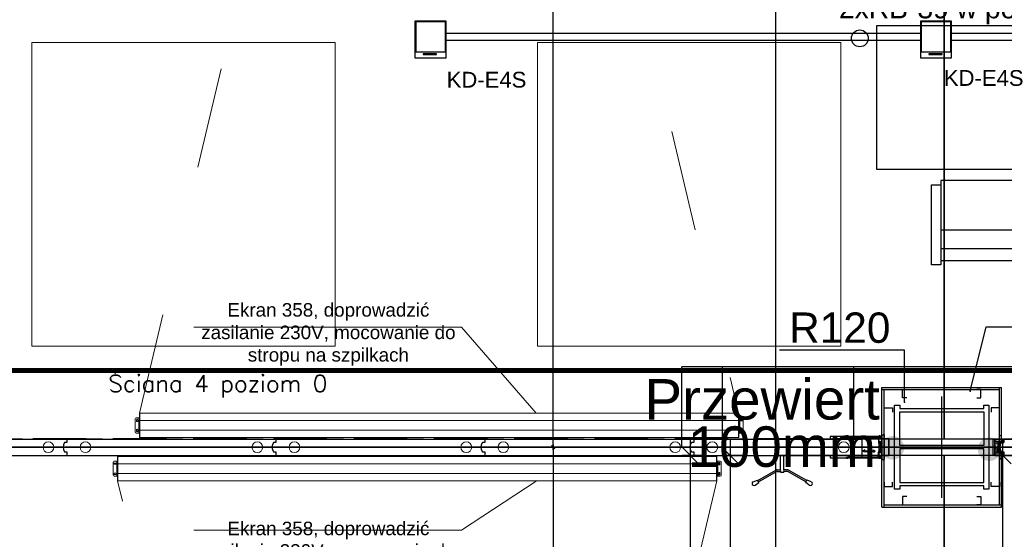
# Model space of a CAD drawing. Header units: centimetres. Extents: x -228435 to 111511, y -89367 to 428125.
# Tile 49 of 216: x -52012 to -46169, y 40454 to 43536. Entities that reach past the tile are written whole.
import ezdxf
from ezdxf.xclip import XClip

# ---------------------------------------------------------------- set-up
doc = ezdxf.new("R2010")
doc.units = ezdxf.units.CM
doc.header["$LTSCALE"] = 50
doc.header["$XCLIPFRAME"] = 0
doc.header["$PDMODE"] = 35
doc.header["$PDSIZE"] = 0.1
for name, pattern in [('0_II 10 sal$0$HIDDEN', [9.525, 6.35, -3.175]), ('DASHDOT', [25.4, 12.7, -6.35, 0, -6.35]), ('DASHDOT2', [12.7, 6.35, -3.175, 0, -3.175]), ('DIN_STRICHPUNKT', [10.7, 5, -2.5, 0.7, -2.5]), ('HIDDENX2', [19.05, 12.7, -6.35]), ('Kondygnacja +0$0$DASHDOT2', [12.7, 6.35, -3.175, 0, -3.175]), ('Kondygnacja -1$0$ACAD_ISO03W100', [30, 12, -18])]:
    doc.linetypes.add(name, pattern=pattern)
doc.layers.get('0').update_dxf_attribs({"color": 8})
doc.layers.get('DEFPOINTS').update_dxf_attribs({"color": 8})
for name, color, linetype in [('0_II 10 sal$0$ARCH_ŚCIANY_PRZESUWNE', 8, 'Continuous'), ('3', 8, 'Continuous'), ('ACHSEN', 8, 'DIN_STRICHPUNKT'), ('ARCH_GK', 8, 'Continuous'), ('ARCH_INFO_ODPORNOŚĆ OGNIOWA', 8, 'Continuous'), ('ARCH_INFO_OPISY', 8, 'Continuous'), ('ARCH_INFO_OSIE_IST', 8, 'DASHDOT2'), ('ARCH_SZYNY', 8, 'Continuous'), ('HUFCOR', 8, 'Continuous'), ('Hufcor szyny', 8, 'Kondygnacja +0$0$DASHDOT2'), ('Kondygnacja +0$0$ARCH_GK', 8, 'Continuous'), ('Kondygnacja +0$0$ARCH_INFO_ODPORNOŚĆ OGNIOWA', 8, 'Continuous'), ('Kondygnacja +0$0$ARCH_PROFILE', 8, 'Continuous'), ('Kondygnacja +0$0$ARCH_STAL_IST', 8, 'Continuous'), ('Kondygnacja +0$0$ARCH_ŚCIANY_PRZESUWNE', 8, 'Continuous'), ('Kondygnacja -1$0$ARCH_WYPOSAŻENIE_INNE', 8, 'Continuous'), ('KÖRPERKANTE', 8, 'Continuous'), ('Osie rzutów$0$ARCH_INFO_OSIE_OPISY_IST', 8, 'Continuous'), ('PANELE', 8, 'Continuous'), ('RYSUNKOWE_XREF', 8, 'Continuous'), ('SCHRAFFUR', 8, 'Continuous'), ('tabela', 8, 'Continuous'), ('VOLL', 8, 'Continuous')]:
    doc.layers.add(name, color=color, linetype=linetype)
for name, color, linetype, lineweight in [('2', 8, 'Continuous', 0), ('_SP KORYTA', 8, 'Continuous', 25), ('ARCH_LINIE PRZEKROJOWE', 8, 'Continuous', 25), ('ARCH_SUFITY_PODWIESZANE', 8, 'HIDDENX2', 9), ('SYSTEMY AV', 8, 'Continuous', 13), ('Wymiary', 8, 'Continuous', 15)]:
    doc.layers.add(name, color=color, linetype=linetype, lineweight=lineweight)
doc.layers.get('HUFCOR').off()
doc.styles.add('-1 sale konferencyjne$0$Arial', font='ARIAL.TTF')
doc.styles.add('Arial', font='ARIAL.TTF')
doc.styles.add('Kondygnacja +0$0$Arial', font='ARIAL.TTF')
doc.styles.add('Kondygnacja +0$0$Standard', font='txt')
doc.styles.add('Romans', font='Romans.shx')
doc.linetypes.add('SZYNA_LINE', pattern='A,12.7,-7.75,["SZYNA",Standard,S=2.54,R=0,X=-5.95,Y=-1.27],-7.75', length=28.2)
doc.dimstyles.new('ISO-25', dxfattribs={"dimtxt": 2.5, "dimasz": 2.5, "dimexe": 1.25, "dimexo": 0.625, "dimtad": 1, "dimtxsty": 'Standard', "dimcen": 2.5, "dimadec": 0, "dimazin": 0, "dimtfac": 1, "dimtmove": 0, "dimatfit": 3, "dimfxl": 0, "dimarcsym": 0})
doc.dimstyles.new('Kondygnacja +0$0$ISO-25', dxfattribs={"dimtxt": 2.5, "dimasz": 2.5, "dimexe": 1.25, "dimexo": 0.625, "dimtad": 1, "dimtxsty": 'Kondygnacja +0$0$Standard', "dimcen": 2.5, "dimadec": 0, "dimazin": 0, "dimtfac": 1, "dimtmove": 0, "dimatfit": 3, "dimfxl": 0, "dimarcsym": 0})
doc.dimstyles.new('Wymiary 1-100', dxfattribs={"dimtxt": 12, "dimasz": 10, "dimexe": 5, "dimexo": 0, "dimgap": 4, "dimtad": 1, "dimrnd": 0.5, "dimzin": 12, "dimdsep": 46, "dimtxsty": 'Romans', "dimblk": 'OBLIQUE', "dimcen": 10, "dimdle": 10, "dimclrt": 55, "dimazin": 0, "dimtfac": 1, "dimtmove": 1, "dimatfit": 3, "dimfxl": 0, "dimtolj": 1, "dimtzin": 0, "dimarcsym": 0})
doc.dimstyles.new('Wymiary 1-200', dxfattribs={"dimtxt": 22, "dimasz": 20, "dimexe": 10, "dimexo": 0, "dimgap": 8, "dimtad": 1, "dimrnd": 0.5, "dimzin": 12, "dimdsep": 46, "dimtxsty": 'Romans', "dimblk": 'OBLIQUE', "dimcen": 0.5, "dimdle": 15, "dimclrt": 55, "dimazin": 0, "dimtfac": 1, "dimtmove": 1, "dimatfit": 3, "dimfxl": 0, "dimtolj": 1, "dimtzin": 0, "dimarcsym": 0})

# ---------------------------------------------------------------- blocks, each defined once
blk = doc.blocks.new('Linie przekrojowe')
at = {"layer": 'ARCH_LINIE PRZEKROJOWE', "linetype": 'DASHDOT', "ltscale": 5, "const_width": 3, "flags": 128}
blk.add_lwpolyline([(4872.32, 8645.5), (13243.79, 8645.5)], dxfattribs=at)
blk = doc.blocks.new('SU Lampy kwadratowe +0')
at = {"layer": 'ARCH_SUFITY_PODWIESZANE', "ltscale": 2.5}
for points in [[(6920, 8840), (7100, 8840), (7100, 8660), (6920, 8660)], [(7220, 8840), (7400, 8840), (7400, 8660), (7220, 8660)]]:
    blk.add_lwpolyline(points, close=True, dxfattribs=at)
blk = doc.blocks.new('Kondygnacja +0$0$_Dot')
at = {"color": 0, "linetype": 'ByBlock', "lineweight": -2}
blk.add_line((-0.5, 0), (-1, 0), dxfattribs=at)
at = {"color": 0, "linetype": 'ByBlock', "const_width": 0.5}
blk.add_lwpolyline([(-0.25, 0, 1), (0.25, 0, 1)], format="xyb", close=True, dxfattribs=at)
blk = doc.blocks.new('A$C50B549AF')
at = {"layer": 'ARCH_SZYNY', "linetype": 'SZYNA_LINE', "ltscale": 2.5}
for p, q in [((3356.49, 3648.15, 630), (1057.29, 3648.14, 630)), ((1057.29, 3600.39, 630), (1057.29, 3648.14, 630)), ((1081.29, 3600.39, 630), (1081.29, 3648.14, 630)), ((1159.29, 3600.39, 630), (1159.29, 3648.14, 630)), ((1175.99, 3600.4, 630), (313.73, 3600.4, 630)), ((2375.99, 3600.4, 630), (1239.49, 3600.4, 630))]:
    blk.add_line(p, q, dxfattribs=at)
blk = doc.blocks.new('*U520')
at = {"layer": 'PANELE'}
for points in [[(0, 0), (0, -21), (-14, -21)], [(0, 0), (1240, 0)], [(1240, 0), (1240, -21), (1226, -21)], [(-14, -76), (0, -76), (0, -97)], [(0, -97), (1240, -97)], [(1226, -76), (1240, -76), (1240, -97)]]:
    blk.add_lwpolyline(points, dxfattribs=at)
for centre in [(23.5, -48.5), (1263.5, -48.5)]:
    blk.add_arc(centre, 46.5, 143.75628, 216.24372, dxfattribs=at)
at = {"layer": 'Wymiary'}
for centre in [(110, -48.5), (1130, -48.5)]:
    blk.add_circle(centre, 32, dxfattribs=at)
blk = doc.blocks.new('BEDIENHEBEL')
at = {"layer": 'KÖRPERKANTE'}
for p, q in [((-10, -85), (-10, 0)), ((-10, 0), (10, 0)), ((10, -85), (10, 0)), ((-145.3, -148.8), (-38.2, -87)), ((-140.3, -157.5), (-33.2, -95.7)), ((-30.7, -85), (-10, -85)), ((-30.7, -95), (-10, -95)), ((-10, -95), (-10, -100)), ((-10, -100), (10, -100)), ((30.7, -85), (10, -85)), ((30.7, -95), (10, -95)), ((10, -95), (10, -100)), ((140.3, -157.5), (33.2, -95.7)), ((145.3, -148.8), (38.2, -87)), ((-172.8, -156.1), (-147.6, -146.7)), ((-160.3, -177.7), (-139.6, -160.6)), ((-139.3, -159.2), (-146.3, -147.1)), ((139.3, -159.2), (146.3, -147.1)), ((160.3, -177.7), (139.6, -160.6)), ((172.8, -156.1), (147.6, -146.7))]:
    blk.add_line(p, q, dxfattribs=at)
for centre, radius, start, end in [((-30.7, -100), 15, 90, 120), ((-30.7, -100), 5, 90, 120), ((-15.2, -90), 7.25, 316.39718, 43.60282), ((15.2, -90), 7.25, 136.39718, 223.60282), ((30.7, -100), 15, 60, 90), ((30.7, -100), 5, 60, 90), ((-166.6, -166.9), 12.5, 120, 300), ((-147.1, -147.6), 1, 30, 120), ((-140.1, -159.7), 1, 300, 30), ((140.1, -159.7), 1, 150, 240), ((147.1, -147.6), 1, 60, 150), ((166.6, -166.9), 12.5, 240, 60)]:
    blk.add_arc(centre, radius, start, end, dxfattribs=at)
blk = doc.blocks.new('*U524')
at = {"layer": 'PANELE'}
for points in [[(0, 0), (0, -21), (-14, -21)], [(0, 0), (1000, 0)], [(810, -97), (810, -112), (1000, -112), (1000, 15), (810, 15), (810, 0)], [(-14, -76), (0, -76), (0, -97)], [(0, -97), (1000, -97)]]:
    blk.add_lwpolyline(points, dxfattribs=at)
blk.add_arc((23.5, -48.5), 46.5, 143.75628, 216.24372, dxfattribs=at)
at = {"layer": 'Wymiary'}
for centre in [(110, -48.5), (890, -48.5)]:
    blk.add_circle(centre, 32, dxfattribs=at)
at = {"layer": 'PANELE'}
blk.add_blockref('BEDIENHEBEL', (525, -97), dxfattribs=at)
blk = doc.blocks.new('-1 dzien I$0$Miejsce_siedzące_2d')
at = {"color": 0, "linetype": 'ByBlock', "lineweight": -2}
for p, q in [((-26.42, 27.08), (26.42, 27.08)), ((-26.42, 12.55), (26.42, 12.55))]:
    blk.add_line(p, q, dxfattribs=at)
for points in [[(-26.42, 62.74), (-26.42, 0), (-33.02, 0), (-33.02, 62.74), (-26.42, 62.74), (-26.42, 66.04), (26.42, 66.04), (26.42, 62.74), (26.42, 0), (33.02, 0), (33.02, 62.74), (26.42, 62.74)], [(26.42, 3.3), (-26.42, 3.3)]]:
    blk.add_lwpolyline(points, dxfattribs=at)
blk = doc.blocks.new('_Oblique')
at = {"color": 0, "linetype": 'ByBlock', "lineweight": -2}
blk.add_line((-0.5, -0.5), (0.5, 0.5), dxfattribs=at)
blk = doc.blocks.new('*D1262')
at = {"color": 0, "lineweight": -2}
for p, q in [((826.77, 170.1), (826.77, -9.9)), ((818.77, 160.1), (831.77, 160.1)), ((818.77, 0.1), (831.77, 0.1))]:
    blk.add_line(p, q, dxfattribs=at)
at = {"layer": 'DEFPOINTS', "color": 0, "lineweight": 40}
for p in [(799.99, 160.1), (799.18, 0.1), (826.77, 0.1)]:
    blk.add_point(p, dxfattribs=at)
at = {"color": 0, "lineweight": -2, "xscale": 10, "yscale": 10, "zscale": 10}
for p, rotation in [((826.77, 160.1), 90), ((826.77, 0.1), 270)]:
    blk.add_blockref('_Oblique', p, dxfattribs=dict(at, rotation=rotation))
at = {"color": 55, "insert": (816.77, 80.1), "char_height": 12, "attachment_point": 5, "rotation": 90, "style": 'Romans'}
blk.add_mtext('\\A1;160', dxfattribs=at)
blk = doc.blocks.new('*D1263')
at = {"color": 0, "lineweight": -2}
for p, q in [((850.46, 290.1), (850.46, -9.9)), ((842.46, 280.1), (855.46, 280.1)), ((842.46, 0.1), (855.46, 0.1))]:
    blk.add_line(p, q, dxfattribs=at)
at = {"layer": 'DEFPOINTS', "color": 0, "lineweight": 40}
for p in [(800.82, 280.1), (800, 0.1), (850.46, 0.1)]:
    blk.add_point(p, dxfattribs=at)
at = {"color": 0, "lineweight": -2, "xscale": 10, "yscale": 10, "zscale": 10}
for p, rotation in [((850.46, 280.1), 90), ((850.46, 0.1), 270)]:
    blk.add_blockref('_Oblique', p, dxfattribs=dict(at, rotation=rotation))
at = {"color": 55, "insert": (840.46, 140.1), "char_height": 12, "attachment_point": 5, "rotation": 90, "style": 'Romans'}
blk.add_mtext('\\A1;280', dxfattribs=at)
blk = doc.blocks.new('*D1267')
at = {"color": 0, "lineweight": -2}
for p, q in [((665.06, 247.6), (665.06, -10)), ((657.06, 237.6), (670.06, 237.6)), ((657.06, 0), (670.06, 0))]:
    blk.add_line(p, q, dxfattribs=at)
at = {"layer": 'DEFPOINTS', "color": 0, "lineweight": 40}
for p in [(650, 237.6), (647.1, 0), (665.06, 0)]:
    blk.add_point(p, dxfattribs=at)
at = {"color": 0, "lineweight": -2, "xscale": 10, "yscale": 10, "zscale": 10}
for p, rotation in [((665.06, 237.6), 90), ((665.06, 0), 270)]:
    blk.add_blockref('_Oblique', p, dxfattribs=dict(at, rotation=rotation))
at = {"color": 55, "insert": (655.06, 118.8), "char_height": 12, "attachment_point": 5, "rotation": 90, "style": 'Romans'}
blk.add_mtext('\\A1;237.5', dxfattribs=at)
blk = doc.blocks.new('*D1266')
at = {"color": 0, "lineweight": -2}
for p, q in [((410, 298.03), (150, 298.03)), ((160, 290.03), (160, 303.03)), ((400, 290.03), (400, 303.03))]:
    blk.add_line(p, q, dxfattribs=at)
at = {"layer": 'DEFPOINTS', "color": 0, "lineweight": 40}
for p in [(160, 298.03), (160, 245.1), (400, 245.1)]:
    blk.add_point(p, dxfattribs=at)
at = {"color": 0, "lineweight": -2, "xscale": 10, "yscale": 10, "zscale": 10, "rotation": 180}
blk.add_blockref('_Oblique', (160, 298.03), dxfattribs=at)
at = {"color": 0, "lineweight": -2, "xscale": 10, "yscale": 10, "zscale": 10}
blk.add_blockref('_Oblique', (400, 298.03), dxfattribs=at)
at = {"color": 55, "insert": (280, 308.03), "char_height": 12, "attachment_point": 5, "style": 'Romans'}
blk.add_mtext('\\A1;240', dxfattribs=at)
blk = doc.blocks.new('puszka e4s-538')
for points in [[(0, 29.1), (24.7, 29.1), (24.7, 0), (0, 0)], [(0.56, 28.41), (24.06, 28.41), (24.06, 4.71), (0.56, 4.71)], [(7.53, 3.22), (18.03, 3.22), (18.03, 2.73), (7.53, 2.73)]]:
    blk.add_lwpolyline(points, close=True)
blk = doc.blocks.new('puuuchy')
at = {"layer": '_SP KORYTA', "xscale": -0.375, "yscale": 0.375, "zscale": 0.375}
for p in [(-3147.09, 1915.46), (-2997.09, 1915.46)]:
    blk.add_blockref('puszka e4s-538', p, dxfattribs=at)
blk = doc.blocks.new('cahbir 0')
at = {"layer": '_SP KORYTA'}
h = blk.add_hatch(color=256, dxfattribs=at)
edge = h.paths.add_edge_path()
edge.add_arc((-6119.33, 3719.61), 7, 0, 360)
h = blk.add_hatch(color=256, dxfattribs=at)
edge = h.paths.add_edge_path()
edge.add_arc((-6061.66, 3718.8), 7, 0, 360)
for p, q in [((-6384.19, 3965.49, -630), (-6102.71, 3965.49, -630)), ((-6084.19, 3965.49, -630), (-5802.71, 3965.49, -630)), ((-6384.19, 3961.49, -630), (-6102.71, 3961.49, -630)), ((-6084.19, 3961.49, -630), (-5802.71, 3961.49, -630))]:
    blk.add_line(p, q, dxfattribs=at)
for name, p, xscale, yscale, zscale in [('puuuchy', (-90, 120, -1290), 2, 2, 2), ('puszka e4s-538', (-6384.19, 3950.93, -630), -0.75, 0.75, 0.75), ('puszka e4s-538', (-6084.19, 3950.93, -630), -0.75, 0.75, 0.75)]:
    blk.add_blockref(name, p, dxfattribs=dict(at, xscale=xscale, yscale=yscale, zscale=zscale))
at = {"layer": '_SP KORYTA', "style": 'Arial'}
for s, height, p in [('2xRB-39 w posadzce', 12, (-6151.04, 3974.37, -630)), ('KD-E4S', 9.375, (-6383.84, 3933.29, -630)), ('KD-E4S', 9.375, (-6088.77, 3934.32, -630)), ('Przewiert', 24, (-6266.48, 3736.39, -630)), ('100mm', 24, (-6240.87, 3708.33, -630))]:
    blk.add_text(s, height=height, dxfattribs=at).set_placement(p)
blk = doc.blocks.new('SE2')
at = {"linetype": 'Continuous', "ltscale": 25.4}
for p, q in [((-880, 1359.8), (-880, 1332.3)), ((-878, 1359.8), (-880, 1359.8)), ((-878, 1315.8), (-878, 1359.8)), ((2678, 1359.8), (-878, 1359.8)), ((-878, 1315.8), (-878, 1359.8)), ((2678, 1315.8), (2678, 1359.8)), ((2678, 1359.8), (2678, 1315.8)), ((2680, 1359.8), (2678, 1359.8)), ((2680, 1332.3), (2680, 1359.8)), ((-906, 1326.3), (-906, 1248.3)), ((-885, 1332.3), (-900, 1332.3)), ((-897.5, 1321.3), (-897.5, 1313.3)), ((-890.5, 1313.3), (-890.5, 1321.3)), ((-885, 1242.3), (-885, 1332.3)), ((-880, 1332.3), (-880, 1242.3)), ((-878, 1315.8), (-880, 1315.8)), ((-878, 1285.3), (-878, 1315.8)), ((2678, 1315.8), (-878, 1315.8)), ((2678, 1285.3), (2678, 1315.8)), ((2680, 1315.8), (2678, 1315.8)), ((2680, 1242.3), (2680, 1332.3)), ((2685, 1332.3), (2685, 1242.3)), ((2700, 1332.3), (2685, 1332.3)), ((2698, 1320.8), (2690, 1320.8)), ((2690, 1320.8), (2690, 1320.8)), ((2698, 1320.8), (2690, 1320.8)), ((2690, 1313.8), (2698, 1313.8)), ((2698, 1320.8), (2698, 1320.8)), ((2706, 1248.3), (2706, 1326.3)), ((-906, 1248.3), (-906, 1248.3)), ((-900, 1242.3), (-885, 1242.3)), ((-900, 1242.3), (-885, 1242.3)), ((-900, 1242.3), (-900, 1242.3)), ((-897.5, 1261.3), (-897.5, 1253.3)), ((-890.5, 1253.3), (-890.5, 1261.3)), ((-882, 1242.3), (-882, 1242.3)), ((-882, 1242.3), (-880, 1242.3)), ((-882, 1242.3), (-880, 1242.3)), ((-878, 1258.8), (-880, 1258.8)), ((-880, 1242.3), (-880, 1214.8)), ((-878, 1258.8), (-878, 1285.3)), ((2678, 1258.8), (-878, 1258.8)), ((-878, 1214.8), (-878, 1258.8)), ((2678, 1285.3), (2678, 1258.8)), ((2678, 1258.8), (2678, 1214.8)), ((2680, 1258.8), (2678, 1258.8)), ((2680, 1214.8), (2680, 1242.3)), ((2682, 1242.3), (2680, 1242.3)), ((2680, 1242.3), (2682, 1242.3)), ((2682, 1242.3), (2682, 1242.3)), ((2685, 1242.3), (2700, 1242.3)), ((2685, 1242.3), (2700, 1242.3)), ((2698, 1260.8), (2690, 1260.8)), ((2690, 1260.8), (2690, 1260.8)), ((2698, 1260.8), (2690, 1260.8)), ((2690, 1253.8), (2698, 1253.8)), ((2698, 1260.8), (2698, 1260.8)), ((2700, 1242.3), (2700, 1242.3)), ((2706, 1248.3), (2706, 1248.3)), ((-880, 1214.8), (-878, 1214.8)), ((-878, 1214.8), (2678, 1214.8)), ((2678, 1214.8), (2680, 1214.8))]:
    blk.add_line(p, q, dxfattribs=at)
for centre, radius, start, end in [((-900, 1326.3), 6, 90, 180), ((-894, 1321.3), 3.5, 0, 180), ((-894, 1321.3), 3.5, 0, 180), ((-894, 1313.3), 3.5, 180, 360), ((2690, 1317.3), 3.5, 90, 180), ((2690, 1317.3), 3.5, 90, 270), ((2698, 1317.3), 3.5, 0, 90), ((2698, 1317.3), 3.5, 270, 90), ((2700, 1326.3), 6, 0, 90), ((-900, 1248.3), 6, 180, 270), ((-900, 1248.3), 6, 180, 270), ((-894, 1261.3), 3.5, 0, 180), ((-894, 1261.3), 3.5, 0, 180), ((-894, 1253.3), 3.5, 180, 360), ((2690, 1257.3), 3.5, 90, 180), ((2690, 1257.3), 3.5, 90, 270), ((2698, 1257.3), 3.5, 0, 90), ((2698, 1257.3), 3.5, 270, 90), ((2700, 1248.3), 6, 270, 360), ((2700, 1248.3), 6, 270, 360)]:
    blk.add_arc(centre, radius, start, end, dxfattribs=at)
for centre, major_axis, start_param, end_param in [((-885, 1332.3), (-5, 0), 3.141593, 4.712389), ((2685, 1332.3), (-5, 0), 4.712389, 6.283185), ((-885, 1242.3), (5, 0), 0, 1.570796), ((-885, 1242.3), (3, 0), 0, 1.570796), ((2685, 1242.3), (5, 0), 1.570796, 3.141593), ((2685, 1242.3), (3, 0), 1.570796, 3.141593)]:
    blk.add_ellipse(centre, major_axis=major_axis, ratio=0.000014, start_param=start_param, end_param=end_param, dxfattribs=at)
blk = doc.blocks.new('Osie rzutów')
at = {"layer": 'ARCH_INFO_OSIE_IST', "ltscale": 10}
for p, q in [((7460, 12510), (7460, 4623.26)), ((7460, 8570), (7460, 8630)), ((4436.04, 8600), (15156.54, 8600)), ((7490, 8600), (7430, 8600))]:
    blk.add_line(p, q, dxfattribs=at)
blk = doc.blocks.new('A$C6FDA0163')
at = {"layer": 'RYSUNKOWE_XREF'}
blk.add_blockref('Osie rzutów', (-10460.03, -9819.05, -630), dxfattribs=at)
blk = doc.blocks.new('VERT-NEU')
at = {"layer": 'KÖRPERKANTE'}
for p, q in [((-24.5, 48.4), (-36.3, 48.4)), ((-36.3, 48.4), (-36.3, 46.1)), ((-33.5, 46.1), (-36.3, 46.1)), ((-36.3, 31), (-33.5, 31)), ((-36.3, 28.6), (-36.3, 31)), ((-20.8, 28.6), (-36.3, 28.6)), ((-33.5, 31), (-33.5, 46.1)), ((-30.3, 46), (-30.3, 33)), ((-24.5, 46), (-30.3, 46)), ((-30.3, 33), (-6.4, 33)), ((-23.3, 47.2), (-23.3, 47.2)), ((-13.1, 20.8), (-20.8, 28.6)), ((-14.2, 25.2), (-11.4, 22.4)), ((-8.6, 28.6), (-12.8, 28.6)), ((-11.4, 20.8), (-11.5, 20.8)), ((-8.1, 19.5), (-8.1, 28.1)), ((0, 25.5), (-6.4, 33)), ((-6.1, 19.5), (-6.1, 25.8)), ((-5.3, 26.1), (-3.2, 24)), ((-3.2, 24), (-3.2, 0)), ((-3.2, -24), (-3.2, 0)), ((7, 25.5), (0, 25.5)), ((0, 23.2), (0, 0)), ((0, 23.2), (5.5, 23.2)), ((0, -23.2), (0, 0)), ((5.5, 20.9), (5.5, 23.2)), ((7.8, 20.9), (5.5, 20.9)), ((7.8, 24.8), (7.8, 20.9)), ((-20.8, -28.6), (-36.3, -28.6)), ((-36.3, -28.6), (-36.3, -31)), ((-36.3, -31), (-33.5, -31)), ((-36.3, -46.1), (-36.3, -48.4)), ((-33.5, -46.1), (-36.3, -46.1)), ((-24.5, -48.4), (-36.3, -48.4)), ((-33.5, -31), (-33.5, -46.1)), ((-30.3, -33), (-6.4, -33)), ((-30.3, -46), (-30.3, -33)), ((-24.5, -46), (-30.3, -46)), ((-23.3, -47.2), (-23.3, -47.2)), ((-13.1, -20.8), (-20.8, -28.6)), ((-14.2, -25.2), (-11.4, -22.4)), ((-8.6, -28.6), (-12.8, -28.6)), ((-8.1, -19.5), (-8.1, -28.1)), ((-6.4, -33), (0, -25.5)), ((-6.1, -19.5), (-6.1, -25.8)), ((-5.3, -26.1), (-3.2, -24)), ((0, -23.2), (5.5, -23.2)), ((7, -25.5), (0, -25.5)), ((7.8, -20.9), (5.5, -20.9)), ((5.5, -20.9), (5.5, -23.2)), ((7.8, -24.8), (7.8, -20.9))]:
    blk.add_line(p, q, dxfattribs=at)
at = {"layer": 'KÖRPERKANTE', "linetype": 'ByBlock'}
for p, q in [((2, -23.2), (3.1, -23.2)), ((2, -25.5), (3.1, -25.5))]:
    blk.add_line(p, q, dxfattribs=at)
at = {"layer": 'KÖRPERKANTE'}
for centre, radius, start, end in [((-24.5, 47.2), 1.2, 360, 90), ((-24.5, 47.2), 1.2, 270, 360), ((-12.8, 26.6), 2, 90, 225), ((-12.3, 21.6), 1.12, 225, 315), ((-12.2, 21.6), 1.12, 315, 45), ((-8.6, 28.1), 0.5, 360, 90), ((-7.1, 19.5), 1, 180, 360), ((-5.6, 25.8), 0.5, 45, 180), ((7, 24.8), 0.762, 0, 90), ((-24.5, -47.2), 1.2, 0, 90), ((-24.5, -47.2), 1.2, 270, 0), ((-12.8, -26.6), 2, 135, 270), ((-12.3, -21.6), 1.12, 45, 135), ((-12.2, -21.6), 1.12, 315, 45), ((-8.6, -28.1), 0.5, 270, 0), ((-7.1, -19.5), 1, 0, 180), ((-5.6, -25.8), 0.5, 180, 315), ((7, -24.8), 0.762, 270, 0)]:
    blk.add_arc(centre, radius, start, end, dxfattribs=at)
blk = doc.blocks.new('hufcor detal 1')
at = {"layer": 'VOLL'}
h = blk.add_hatch(color=256, dxfattribs=at)
h.paths.add_polyline_path([(-5.8, -6.1), (-5.8, -3.2, 0.427595), (-6.4, -2.6, 0.427595), (-7, -3.2), (-7, -6.4), (-5.5, -10.4, -0.519458), (-5.6, -10.6), (-6.5, -10.6, 0.414214), (-7, -11.1), (-7, -16.5), (-5.9, -16.5), (-5.9, -11.5), (-4.7, -11.5), (-4.7, -12.6), (-4.1, -12.6), (-4.1, -10.9)])
h.paths.add_polyline_path([(-5.9, -16.5), (-7, -16.5), (-7, -21.9, 0.414214), (-6.5, -22.4), (-5.6, -22.4, -0.519458), (-5.5, -22.6), (-7, -26.6), (-7, -29.8, 0.427595), (-6.4, -30.4, 0.427595), (-5.8, -29.8), (-5.8, -26.9), (-4.1, -22.1), (-4.1, -20.4), (-4.7, -20.4), (-4.7, -21.5), (-5.9, -21.5)])
at = {"layer": 'ACHSEN', "ltscale": 5}
blk.add_line((261.6, -16.5), (-60.4, -16.5), dxfattribs=at)
at = {"layer": 'ARCH_GK', "linetype": 'Continuous', "lineweight": -3}
blk.add_line((0, 0), (-6.2, 0), dxfattribs=at)
for points in [[(-10, 0), (0, 0)], [(-6.2, 17.9), (-3.7, 17.9), (-3.3, 19.6), (-3.1, 17.9)], [(-6.2, 0), (-6.2, 17.9)], [(0, 17.9), (-2.5, 17.9), (-2.8, 16.1), (-3.1, 17.9)], [(0, 0), (0, 17.9)], [(-6.2, -33), (-6.2, -50.9)], [(-6.2, -50.9), (-3.7, -50.9), (-3.3, -52.6), (-3.1, -50.9)], [(0, -50.9), (-2.5, -50.9), (-2.8, -49.1), (-3.1, -50.9)], [(0, -33), (0, -50.9)]]:
    blk.add_lwpolyline(points, dxfattribs=at)
at = {"layer": 'KÖRPERKANTE'}
for p, q in [((-7, -3.2), (-7, -6.4)), ((-5.5, -10.4), (-7, -6.4)), ((-7, -11.1), (-7, -21.9)), ((-7, -26.6), (-5.5, -22.6)), ((-7, -29.8), (-7, -26.6)), ((-6.5, -10.6), (-5.6, -10.6)), ((-6.5, -22.4), (-5.6, -22.4)), ((-6.4, -2.6), (-6.4, -2.6)), ((-5.9, -11.5), (-5.9, -21.5)), ((-4.7, -11.5), (-5.9, -11.5)), ((-5.9, -21.5), (-4.7, -21.5)), ((-5.8, -3.2), (-5.8, -6.1)), ((-5.8, -6.1), (-4.1, -10.9)), ((-4.1, -22.1), (-5.8, -26.9)), ((-5.8, -29.8), (-5.8, -26.9)), ((-4.7, -12.6), (-4.7, -11.5)), ((-4.1, -12.6), (-4.7, -12.6)), ((-4.1, -20.4), (-4.7, -20.4)), ((-4.7, -21.5), (-4.7, -20.4)), ((-4.1, -12.6), (-4.1, -10.9)), ((-4.1, -22.1), (-4.1, -20.4)), ((-6.4, -30.4), (-6.4, -30.4))]:
    blk.add_line(p, q, dxfattribs=at)
for centre, radius, start, end in [((-6.4, -3.2), 0.55, 90, 180), ((-6.5, -11.1), 0.55, 90, 180), ((-6.5, -21.9), 0.55, 180, 270), ((-6.4, -3.2), 0.55, 0, 90), ((-5.6, -10.5), 0.1, 270, 19.8), ((-5.6, -22.5), 0.1, 340.2, 90), ((-6.4, -29.8), 0.55, 180, 270), ((-6.4, -29.8), 0.55, 270, 0)]:
    blk.add_arc(centre, radius, start, end, dxfattribs=at)
at = {"layer": 'VOLL'}
for p, q in [((3.9, 6.5), (3.9, 0.5)), ((3.9, -39.5), (3.9, -33.5))]:
    blk.add_line(p, q, dxfattribs=at)
at = {"layer": 'VOLL', "xscale": -0.5, "yscale": 0.5000000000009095, "zscale": 0.5000000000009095}
blk.add_blockref('VERT-NEU', (-11.2, -16.5), dxfattribs=at)
blk = doc.blocks.new('CLOSURE')
at = {"color": 7, "linetype": 'Continuous'}
for p, q in [((-2.3, 0), (-9.1, 0)), ((-2.3, 0), (-1.6, -0.7)), ((-10.3, -1.2), (-10.3, -2.5)), ((-10.3, -33.9), (-10.3, -40.3)), ((-9.3, -3.5), (-7.7, -3.5)), ((-7.8, -32.9), (-9.3, -32.9)), ((-9.3, -41.3), (-3.3, -41.3)), ((-7.9, -6.6), (-8.3, -6.6)), ((-8.2, -29.8), (-7.8, -29.8)), ((-7.9, -38.9), (-7.9, -36.5)), ((-7.9, -36.5), (177.3, -36.5)), ((-3.3, -38.9), (-7.9, -38.9)), ((-2.4, -12.1), (-2.4, -17.2)), ((-2.4, -17.2), (-1.4, -18.2)), ((-1.4, -18.2), (-2.4, -19.2)), ((-2.4, -19.2), (-2.4, -24.4)), ((-2.3, -40.3), (-2.3, -39.9)), ((-1.6, -0.7), (-1.6, -2.2)), ((-0.6, -3.2), (0, -3.2)), ((0, -29.1), (0, -3.2)), ((0, -34.1), (0, -32.1)), ((150.3, -34.1), (0, -34.1)), ((5.5, -30.1), (1, -30.1)), ((1, -31.1), (5.5, -31.1)), ((6, -30.6), (6, -30.6)), ((146.2, -30.5), (146.2, -30.6)), ((153, -30), (146.7, -30)), ((146.7, -31.1), (151, -31.1)), ((153.5, -31.2), (153.5, -30.5)), ((155.9, -30.5), (155.9, -31.2)), ((162.8, -34.1), (159.1, -34.1)), ((166, -31.2), (166, -30.5)), ((168.4, -30.5), (168.4, -31.2)), ((178.7, -34.1), (171.6, -34.1)), ((171.7, -39.9), (171.7, -40.3)), ((177.3, -38.9), (172.7, -38.9)), ((172.7, -41.3), (178.7, -41.3)), ((177.3, -36.5), (177.3, -38.9)), ((179.7, -40.3), (179.7, -35.1))]:
    blk.add_line(p, q, dxfattribs=at)
for centre, radius, start, end in [((-9.1, -1.2), 1.2, 90, 180), ((-9.3, -2.5), 1, 180, 270), ((-9.3, -33.9), 1, 90, 180), ((-9.3, -40.3), 1, 180, 270), ((-8.3, -7.6), 1, 90, 217.5752), ((-8.2, -28.8), 1, 140.5242, 270), ((-5.1, -5.1), 5.01, 217.5752, 275.7303), ((-5.1, -31.3), 5.01, 84.2699, 140.5242), ((-7.9, -7.6), 1, 40.708, 90), ((-7.8, -28.8), 1, 270, 317.1564), ((-7.8, -33.9), 1, 42.8436, 90), ((-7.7, -2.5), 1, 270, 314.9442), ((-5.1, -5.1), 2.75, 220.708, 134.9442), ((-5.1, -31.3), 2.75, 222.8436, 137.1564), ((-4.4, -12.1), 2, 0, 95.7303), ((-4.4, -24.4), 2, 264.2699, 0), ((-3.3, -39.9), 1, 0, 90), ((-3.3, -40.3), 1, 270, 0), ((-0.6, -2.2), 1, 180, 270), ((1, -29.1), 1, 180, 270), ((1, -32.1), 1, 90, 180), ((5.5, -30.6), 0.5, 0, 90), ((5.5, -30.6), 0.5, 270, 0), ((146.7, -30.5), 0.5, 90, 180), ((146.7, -30.6), 0.5, 180, 270), ((150.3, -33.1), 1, 270, 3.2641), ((151, -31.6), 0.5, 341.3143, 90), ((154.7, -32.8), 3.4, 161.3143, 183.2641), ((154.7, -32.8), 1.75, 143.1301, 36.8699), ((153, -30.5), 0.5, 0, 90), ((152.5, -31.2), 1, 323.1301, 0), ((156.4, -30.5), 0.5, 54.1117, 180), ((156.9, -31.2), 1, 180, 216.8699), ((154.7, -32.8), 3.4, 356.7359, 54.1117), ((159.1, -33.1), 1, 176.7359, 270), ((162.8, -33.1), 1, 270, 3.2641), ((167.2, -32.8), 3.4, 125.8883, 183.2641), ((165.5, -30.5), 0.5, 0, 125.8883), ((167.2, -32.8), 1.75, 143.1301, 36.8699), ((165, -31.2), 1, 323.1301, 0), ((168.9, -30.5), 0.5, 54.1117, 180), ((169.4, -31.2), 1, 180, 216.8699), ((167.2, -32.8), 3.4, 356.7359, 54.1117), ((171.6, -33.1), 1, 176.7359, 270), ((172.7, -39.9), 1, 90, 180), ((172.7, -40.3), 1, 180, 270), ((178.7, -35.1), 1, 0, 90), ((178.7, -40.3), 1, 270, 0)]:
    blk.add_arc(centre, radius, start, end, dxfattribs=at)
blk = doc.blocks.new('hufcor detal 2')
at = {"layer": 'SCHRAFFUR'}
h = blk.add_hatch(dxfattribs=at)
h.set_pattern_fill('ANSI34', color=256, scale=10, style=0)
h.set_pattern_definition([(45, (-9731.639, 331.908), (-5.303301, 5.303301), []), (45, (-9729.871, 331.908), (-5.303301, 5.303301), []), (45, (-9728.1034, 331.908), (-5.303301, 5.303301), []), (45, (-9726.3356, 331.908), (-5.303301, 5.303301), [])])
h.paths.add_polyline_path([(-4.1, 11.6), (-8.1, 11.6), (-8.1, 0.6), (-4.1, 0.6)])
h.paths.add_polyline_path([(-4.1, 0.6), (-8.1, 0.6), (-8.1, -10.4), (-4.1, -10.4)])
at = {"layer": 'VOLL'}
for points in [[(-5.3, 30), (-97.9, 30), (-97.9, 31.2), (-5.3, 31.2)], [(-5.3, -29.9), (-5.3, -28.7), (-97.9, -28.7), (-97.9, -29.9)]]:
    blk.add_hatch(color=256, dxfattribs=at).paths.add_polyline_path(points)
at = {"layer": '2'}
for p, q in [((-96.6, 25.3), (-96.6, 25.2)), ((-93.3, 27.5), (-93.5, 26.6)), ((-92.7, 27.4), (-93, 26.3)), ((-86.8, 27.4), (-86.5, 26.3)), ((-86.2, 27.5), (-86, 26.6)), ((-82.9, 25.3), (-82.9, 25.2))]:
    blk.add_line(p, q, dxfattribs=at)
for centre, radius, start, end in [((-92.9, 28.1), 0.8, 285.0434, 236.2841), ((-86.6, 28.1), 0.8, 303.7159, 254.9566), ((-96.5, 25.2), 0.15, 81.6479, 164.0608), ((-96.5, 25.2), 0.15, 164.0608, 254.4521), ((-95.7, 27.8), 2.49, 252.0018, 332.2702), ((-95.4, 27.5), 2.67, 245.6965, 334.3626), ((-84.1, 27.5), 2.67, 205.6374, 294.3035), ((-83.8, 27.8), 2.49, 207.7298, 287.9982), ((-83, 25.2), 0.15, 15.9392, 98.3521), ((-83, 25.2), 0.15, 285.5479, 15.9392)]:
    blk.add_arc(centre, radius, start, end, dxfattribs=at)
at = {"layer": '3'}
for centre, radius, start, end in [((-11.1, -0.1), 11.1, 308.9452, 51.0548), ((-11, -0.1), 10.6, 310.6017, 49.3983)]:
    blk.add_arc(centre, radius, start, end, dxfattribs=at)
at = {"layer": 'ACHSEN', "ltscale": 5}
blk.add_line((53.1, 0.6), (-268.8, 0.6), dxfattribs=at)
at = {"layer": 'ARCH_GK', "linetype": 'Continuous', "lineweight": -3}
for p, q in [((0.3, 17.1), (0.3, 35)), ((0.3, 35), (0.3, -33.7))]:
    blk.add_line(p, q, dxfattribs=at)
for points in [[(0.3, 35), (2.7, 35), (3, 36.7), (3.3, 35)], [(6.4, 35), (3.9, 35), (3.5, 33.3), (3.3, 35)], [(6.3, 17.1), (6.3, 35)], [(6.3, 35), (6.3, -33.7)], [(0.3, -33.7), (2.7, -33.7), (3, -35.5), (3.3, -33.7)], [(6.4, -33.7), (3.9, -33.7), (3.5, -32), (3.3, -33.7)]]:
    blk.add_lwpolyline(points, dxfattribs=at)
at = {"layer": 'VOLL'}
for p, q in [((-96.8, 31.2), (-6.5, 31.2)), ((-8.1, 11.6), (-8.1, -10.4)), ((-8.1, 11.6), (-4.1, 11.6)), ((-4.1, 11.6), (-4.1, -10.4)), ((-48.1, -6.8), (-53, -10.2)), ((-48.1, -13.6), (-53, -10.2)), ((-48.1, -9.2), (-48.1, -6.8)), ((-48.1, -9.2), (-23.8, -9.2)), ((-48.1, -11.2), (-23.8, -11.2)), ((-48.1, -11.2), (-48.1, -13.6)), ((-23.8, -6.8), (-18.8, -10.2)), ((-23.8, -9.2), (-23.8, -6.8)), ((-23.8, -13.6), (-18.8, -10.2)), ((-23.8, -11.2), (-23.8, -13.6)), ((-8.1, -10.4), (-4.1, -10.4))]:
    blk.add_line(p, q, dxfattribs=at)
for points in [[(-3, 27.1), (-5.7, 27.1, -7.740139), (-5.7, 27.7), (-3, 27.7, -0.445604), (-3, 14), (-5.7, 14, -7.740139), (-5.7, 14.6), (-3, 14.6, 0.483874)], [(-3, -25.9), (-5.7, -25.9, 7.740139), (-5.7, -26.4), (-3, -26.4, 0.445604), (-3, -12.7), (-5.7, -12.7, 7.740139), (-5.7, -13.3), (-3, -13.3, -0.406168)]]:
    blk.add_lwpolyline(points, format="xyb", close=True, dxfattribs=at)
blk.add_lwpolyline([(-97.9, -28.7), (-5.3, -28.7), (-5.3, -29.9), (-97.9, -29.9)], close=True, dxfattribs=at)
at = {"layer": 'VOLL', "xscale": 0.5, "yscale": 0.5000000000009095, "zscale": 0.5000000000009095, "rotation": 180}
blk.add_blockref('CLOSURE', (-9.3, 11.7), dxfattribs=at)
at = {"layer": 'VOLL', "xscale": -0.5, "yscale": 0.5000000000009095, "zscale": 0.5000000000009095}
blk.add_blockref('CLOSURE', (-9.3, -10.4), dxfattribs=at)
blk = doc.blocks.new('*D1190')
at = {"layer": 'DEFPOINTS', "color": 0, "lineweight": 40}
for p in [(-49220, 48830, 6300), (-48846.1, 48830), (-47842, 41000, 6300)]:
    blk.add_point(p, dxfattribs=at)
at = {"layer": 'SYSTEMY AV', "color": 0, "lineweight": -2}
for p, q in [((-48846.1, 40985), (-48846.1, 48845)), ((-48837.7, 48830), (-48836.1, 48830)), ((-48852, 41000), (-48856.1, 41000))]:
    blk.add_line(p, q, dxfattribs=at)
at = {"layer": 'SYSTEMY AV', "color": 0, "lineweight": -2, "xscale": 20, "yscale": 20, "zscale": 20}
for p, rotation in [((-48846.1, 48830), 90), ((-48846.1, 41000), 270)]:
    blk.add_blockref('_Oblique', p, dxfattribs=dict(at, rotation=rotation))
at = {"layer": 'SYSTEMY AV', "color": 55, "lineweight": 40, "insert": (-48865.1, 44915), "char_height": 22, "attachment_point": 5, "rotation": 90, "style": 'Romans'}
blk.add_mtext('\\A1;7830', dxfattribs=at)
blk = doc.blocks.new('*D1196')
at = {"layer": 'DEFPOINTS', "color": 0, "lineweight": 40}
for p in [(-47842, 41000, 6300), (-49350, 33270, 6300), (-48846.1, 33270)]:
    blk.add_point(p, dxfattribs=at)
at = {"layer": 'SYSTEMY AV', "color": 0, "lineweight": -2}
for p, q in [((-48852, 41000), (-48856.1, 41000)), ((-48846.1, 41015), (-48846.1, 33255)), ((-48838.2, 33270), (-48836.1, 33270))]:
    blk.add_line(p, q, dxfattribs=at)
at = {"layer": 'SYSTEMY AV', "color": 0, "lineweight": -2, "xscale": 20, "yscale": 20, "zscale": 20}
for p, rotation in [((-48846.1, 41000), 90), ((-48846.1, 33270), 270)]:
    blk.add_blockref('_Oblique', p, dxfattribs=dict(at, rotation=rotation))
at = {"layer": 'SYSTEMY AV', "color": 55, "lineweight": 40, "insert": (-48865.1, 37135), "char_height": 22, "attachment_point": 5, "rotation": 90, "style": 'Romans'}
blk.add_mtext('\\A1;7730', dxfattribs=at)
blk = doc.blocks.new('A$C1D9A4D4F')
for points in [[(100, 0.095), (200, 0.095), (200, 280.095), (100, 280.095)], [(200, 0.095), (300, 0.095), (300, 280.095), (200, 280.095)], [(600, 0.095), (700, 0.095), (700, 280.095), (600, 280.095)], [(700, 0.095), (800, 0.095), (800, 280.095), (700, 280.095)], [(160, 160.105), (400, 160.105), (400, 245.105), (160, 245.105)]]:
    blk.add_lwpolyline(points, close=True)
blk.add_circle((150, 237.595), 5)
at = {"xscale": -0.8328285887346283, "yscale": 0.7571168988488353}
blk.add_blockref('-1 dzien I$0$Miejsce_siedzące_2d', (220.104, 103.298), dxfattribs=at)
for base, p1, p2, angle, picture, middle in [((160, 298.034), (400, 245.105), (160, 245.105), 180, '*D1266', (280, 308.034)), ((850.458, 0.095), (800.816, 280.095), (800, 0.095), 90, '*D1263', (840.458, 140.095)), ((665.0617, 0), (650, 237.5954), (647.1012, 0), 90, '*D1267', (655.0617, 118.7977)), ((826.773, 0.095), (799.995, 160.105), (799.179, 0.095), 90, '*D1262', (816.773, 80.1))]:
    dim = blk.add_linear_dim(base=base, p1=p1, p2=p2, angle=angle, dimstyle='Wymiary 1-100')
    dim.commit()
    dim.dimension.update_dxf_attribs({"geometry": picture, "text_midpoint": middle})

msp = doc.modelspace()

# ---------------------------------------------------------------- linework, layer by layer
at = {"layer": '0_II 10 sal$0$ARCH_ŚCIANY_PRZESUWNE', "linetype": '0_II 10 sal$0$HIDDEN', "lineweight": -3}
for p, q in [((-46855, 41050, 630), (-55647.5, 41050, 630)), ((-55647.5, 41050, 630), (-46855, 41050, 630)), ((-46855, 40950, 630), (-46855, 41050, 630)), ((-46855, 41050, 630), (-46855, 40950, 630)), ((-46225, 41050, 630), (-46225, 40950, 630)), ((-34855, 41050, 630), (-46225, 41050, 630)), ((-46225, 40950, 630), (-46225, 41050, 630)), ((-46225, 41050, 630), (-34855, 41050, 630)), ((-55647.5, 40950, 630), (-46855, 40950, 630)), ((-46225, 40950, 630), (-34855, 40950, 630)), ((-34855, 40950, 630), (-46225, 40950, 630))]:
    msp.add_line(p, q, dxfattribs=at)
at = {"layer": 'Kondygnacja +0$0$ARCH_GK', "elevation": 630}
for points in [[(-46895, 41050), (-46895, 41355)], [(-46895, 41355), (-46490, 41355)], [(-46895, 41342.5), (-46490, 41342.5)], [(-46882.5, 41050), (-46882.5, 41342.5)], [(-46490, 41355), (-46185, 41355)], [(-46490, 41342.5), (-46197.5, 41342.5)], [(-46197.5, 41050), (-46197.5, 41355)], [(-46185, 41050), (-46185, 41355)], [(-46895, 40645), (-46895, 41050)], [(-46882.5, 40645), (-46882.5, 41050)], [(-46197.5, 40657.5), (-46197.5, 40950)], [(-46185, 40645), (-46185, 40950)], [(-46895, 40645), (-46490, 40645)], [(-46882.5, 40657.5), (-46490, 40657.5)], [(-46490, 40657.5), (-46185, 40657.5)], [(-46490, 40645), (-46185, 40645)]]:
    msp.add_lwpolyline(points, dxfattribs=at)
at = {"layer": 'Kondygnacja +0$0$ARCH_PROFILE', "elevation": 630}
for points in [[(-46747.5, 41292.5), (-46772.5, 41292.5), (-46772.5, 41342.5), (-46747.5, 41342.5)], [(-46332.5, 41292.5), (-46307.5, 41292.5), (-46307.5, 41342.5), (-46332.5, 41342.5)], [(-46882.5, 41207.5), (-46882.5, 41232.5), (-46832.5, 41232.5), (-46832.5, 41207.5)], [(-46197.5, 41207.5), (-46197.5, 41232.5), (-46247.5, 41232.5), (-46247.5, 41207.5)], [(-46882.5, 40792.5), (-46882.5, 40767.5), (-46832.5, 40767.5), (-46832.5, 40792.5)], [(-46197.5, 40792.5), (-46197.5, 40767.5), (-46247.5, 40767.5), (-46247.5, 40792.5)], [(-46747.5, 40707.5), (-46772.5, 40707.5), (-46772.5, 40657.5), (-46747.5, 40657.5)], [(-46332.5, 40707.5), (-46307.5, 40707.5), (-46307.5, 40657.5), (-46332.5, 40657.5)]]:
    msp.add_lwpolyline(points, dxfattribs=at)
at = {"layer": 'Kondygnacja +0$0$ARCH_STAL_IST', "elevation": 630}
for points in [[(-46820, 40750), (-46820, 41250), (-46790, 41250), (-46790, 41230), (-46290, 41230), (-46290, 41250), (-46260, 41250), (-46260, 40750), (-46290, 40750), (-46290, 40770), (-46790, 40770), (-46790, 40750)], [(-46290, 41010), (-46790, 41010), (-46790, 41210), (-46290, 41210)], [(-46790, 40790), (-46290, 40790), (-46290, 40990), (-46790, 40990)]]:
    msp.add_lwpolyline(points, close=True, dxfattribs=at)
at = {"layer": 'Kondygnacja +0$0$ARCH_ŚCIANY_PRZESUWNE', "elevation": 630}
for points in [[(-46185, 41045.4993), (-46237.5, 41045.4993), (-46237.5, 40954.5007), (-46185, 40954.5007)], [(-46185, 41032.9993), (-46225, 41032.9993), (-46225, 40967.0007), (-46185, 40967.0007)]]:
    msp.add_lwpolyline(points, dxfattribs=at)
at = {"layer": 'SYSTEMY AV'}
for p, q in [((-49391.18897, 41712.63298, -5670), (-50979.44599, 41712.63298, -5670)), ((-49391.18897, 41712.63298, -5670), (-48946.37165, 41201.49393, 630)), ((-49391.18897, 40507.24356, -5670), (-48946.37165, 40798.55107, -2520)), ((-49391.18897, 40507.24356, -5670), (-50979.44599, 40507.24356, -5670))]:
    msp.add_line(p, q, dxfattribs=at)
at = {"layer": 'SYSTEMY AV', "linetype": 'Kondygnacja -1$0$ACAD_ISO03W100', "elevation": 630}
for points in [[(-51301.25598, 41201.49701), (-49522.82, 48712.4), (-47746.38227, 41201.49393)], [(-47874.38402, 40799.96968), (-49652.82, 33387.6), (-51431.25598, 40799.96968)]]:
    msp.add_lwpolyline(points, dxfattribs=at)

# ---------------------------------------------------------------- block references
at = {"xscale": 10, "yscale": 10, "zscale": 10}
for name, p in [('Linie przekrojowe', (-121065, -45000, -5670)), ('cahbir 0', (14360, 3800.00982, 630))]:
    msp.add_blockref(name, p, dxfattribs=at)
ref = msp.add_blockref('A$C6FDA0163', (-16540, 53190.5, 630), dxfattribs=dict(xscale=10, yscale=10, zscale=10))
XClip(ref).set_block_clipping_path([(-400.031931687, -2219.05), (399.968068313, 380.95)])
for name, p in [('*U520', (-52972.04358, 41048.47643, 630)), ('*U520', (-51732.04358, 41048.47643, 630)), ('*U520', (-50492.04358, 41048.47643, 630)), ('*U520', (-49252.04358, 41048.47643, 630)), ('*U524', (-48012.04358, 41048.47643, 630))]:
    msp.add_blockref(name, p)
at = {"layer": 'ARCH_SUFITY_PODWIESZANE', "ltscale": 2.5, "xscale": 10, "yscale": 10, "zscale": 10}
msp.add_blockref('SU Lampy kwadratowe +0', (-121140, -45000, -5670), dxfattribs=at)
at = {"layer": 'HUFCOR', "xscale": 10, "yscale": 10, "zscale": 10}
msp.add_blockref('A$C50B549AF', (-58654.9183, 4996.03602, -5670), dxfattribs=at)
at = {"layer": 'Kondygnacja -1$0$ARCH_WYPOSAŻENIE_INNE', "xscale": 10, "yscale": 10, "zscale": 10}
msp.add_blockref('A$C1D9A4D4F', (-48526.74351, 41049.04612, 630), dxfattribs=at)
at = {"layer": 'Kondygnacja -1$0$ARCH_WYPOSAŻENIE_INNE', "xscale": 10, "yscale": 10, "zscale": 10, "rotation": 180}
msp.add_blockref('A$C1D9A4D4F', (-39526.74354, 40950.95388, 630), dxfattribs=at)
at = {"layer": 'Osie rzutów$0$ARCH_INFO_OSIE_OPISY_IST', "xscale": 10, "yscale": 10, "zscale": 10}
msp.add_blockref('Osie rzutów', (-121140, -45000, 630), dxfattribs=at)
at = {"layer": 'PANELE'}
msp.add_blockref('*U520', (-46172.04363, 41048.51294, 630), dxfattribs=at)
at = {"layer": 'SYSTEMY AV', "xscale": 0.9991213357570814, "yscale": 0.9991213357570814, "zscale": 0.9991213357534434}
msp.add_blockref('SE2', (-50422.04374, 39842.91246, 630), dxfattribs=at)
at = {"layer": 'SYSTEMY AV', "xscale": 0.9991213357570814, "yscale": 0.9991213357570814, "zscale": 0.9991213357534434, "rotation": 180}
msp.add_blockref('SE2', (-48753.59626, 42158.55423, 630), dxfattribs=at)
at = {"layer": 'tabela', "linetype": 'DASHDOT', "xscale": 2.112530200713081, "yscale": 2.112530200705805, "zscale": 2.112530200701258, "rotation": 359.9999999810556}
msp.add_blockref('hufcor detal 2', (-46895.68913, 40998.6514, 630), dxfattribs=at)
at = {"layer": 'tabela', "linetype": 'DASHDOT', "xscale": 2, "yscale": 2.000000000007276, "zscale": 2}
msp.add_blockref('hufcor detal 1', (-46185.1, 41032.9993, 630), dxfattribs=at)

# ---------------------------------------------------------------- texts
at = {"layer": 'ARCH_INFO_ODPORNOŚĆ OGNIOWA', "insert": (-47145.4508, 41857.76721, 630), "char_height": 180, "width": 3036.6124481, "attachment_point": 5, "style": 'Arial'}
msp.add_mtext('\\PR120', dxfattribs=at)
at = {"layer": 'Hufcor szyny', "linetype": 'ByBlock', "ltscale": 5, "insert": (-51485.72697, 41427.60184, -5664.4591), "char_height": 100, "width": 5268.2821399, "attachment_point": 1, "style": 'Romans'}
msp.add_mtext('Ściana 4 poziom 0', dxfattribs=at)
at = {"layer": 'Kondygnacja +0$0$ARCH_INFO_ODPORNOŚĆ OGNIOWA', "insert": (-47145.4508, 41857.76721, 630), "char_height": 180, "width": 3036.6124481, "attachment_point": 5, "style": 'Kondygnacja +0$0$Arial'}
msp.add_mtext('\\PR120', dxfattribs=at)
at = {"layer": 'SYSTEMY AV', "char_height": 200, "width": 1645.6719316, "style": '-1 sale konferencyjne$0$Arial'}
for insert, attachment_point in [((-50180.35918, 42187.87513, -5670), 2), ((-50180.35918, 40187.20837, -5670), 8)]:
    msp.add_mtext('\\P{\\H0.4x;Ekran 358, doprowadzić zasilanie 230V, mocowanie do stropu na szpilkach}', dxfattribs=dict(at, insert=insert, attachment_point=attachment_point))

# ---------------------------------------------------------------- dimensions: what is measured, and where the dimension line sits
at = {"layer": 'SYSTEMY AV', "lineweight": 40}
for base, p1, p2, angle, picture, middle in [((-48846.09051, 48830, -5670), (-47842.04358, 41000, 630), (-49220, 48830, 630), 90, '*D1190', (-48865.09051, 44915, -5670)), ((-48846.09051, 33270, -5670), (-47842.04358, 41000.02589, 630), (-49350, 33270, 630), 270, '*D1196', (-48865.09051, 37135.01294, -5670))]:
    dim = msp.add_linear_dim(base=base, p1=p1, p2=p2, angle=angle, dimstyle='Wymiary 1-200', dxfattribs=at)
    dim.commit()
    dim.dimension.update_dxf_attribs({"geometry": picture, "text_midpoint": middle})

# ---------------------------------------------------------------- leaders
at = {"layer": 'ARCH_INFO_ODPORNOŚĆ OGNIOWA'}
msp.add_leader([(-46761.34037, 41266.46832, 630), (-46761.34037, 41574.77761, 630), (-47503.71076, 41574.77761, 630)], dimstyle='ISO-25', override={"dimscale": 5, "dimasz": 2, "dimtad": 0, "dimldrblk": 'Dot'}, dxfattribs=at)
at = {"layer": 'ARCH_INFO_OPISY'}
msp.add_leader([(-46371.06762, 41332.44569, 630), (-46276.98527, 41713.44258, 630), (-44964.42739, 41713.44258, 630)], dimstyle='ISO-25', override={"dimscale": 5, "dimasz": 2, "dimtad": 0, "dimldrblk": 'Dot'}, dxfattribs=at)
at = {"layer": 'Kondygnacja +0$0$ARCH_INFO_ODPORNOŚĆ OGNIOWA'}
msp.add_leader([(-46761.34037, 41266.46832, 630), (-46761.34037, 41574.77761, 630), (-47503.71076, 41574.77761, 630)], dimstyle='Kondygnacja +0$0$ISO-25', override={"dimscale": 5, "dimasz": 2, "dimtad": 0, "dimldrblk": 'Kondygnacja +0$0$_Dot'}, dxfattribs=at)

doc.saveas('drawing.dxf')
